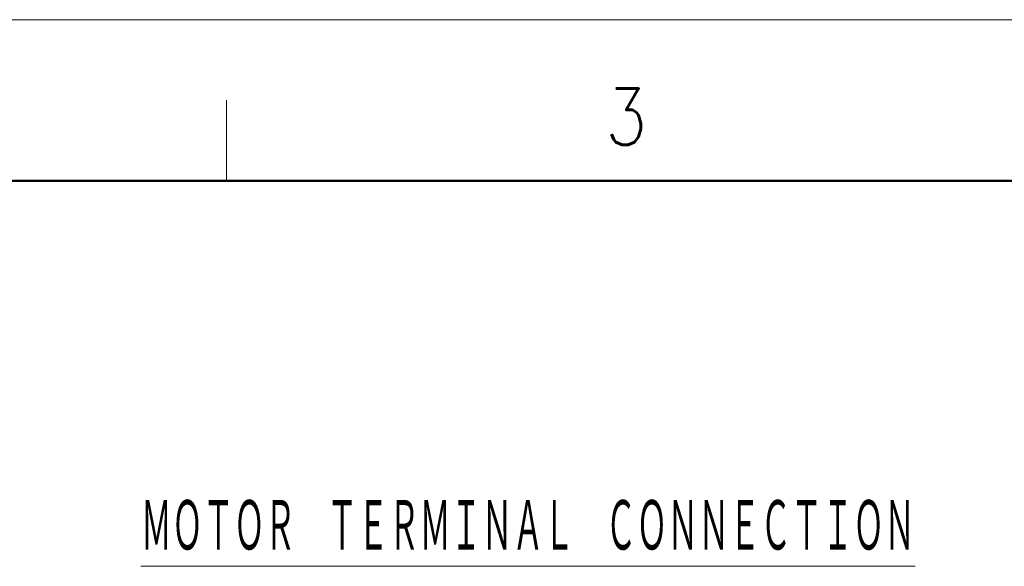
# Model space of a CAD drawing. Header units: millimetres. Extents: x 0 to 594, y 0 to 420.
# Tile 62 of 118: x 137 to 224, y 372 to 420. Entities that reach past the tile are written whole.
import ezdxf

# ---------------------------------------------------------------- set-up
doc = ezdxf.new("R2010")
doc.units = ezdxf.units.MM
doc.header["$LTSCALE"] = 0.257233
doc.layers.add('NoLayerName_001', color=7, linetype='Continuous')
doc.styles.get("Standard").update_dxf_attribs({"font": 'txt', "bigfont": 'extfont2'})

msp = doc.modelspace()

# ---------------------------------------------------------------- linework, layer by layer
at = {"layer": 'NoLayerName_001', "color": 7, "linetype": 'Continuous', "lineweight": 13}
msp.add_line((0, 420.0255), (593.9754, 420.0255), dxfattribs=at)
at = {"layer": 'NoLayerName_001', "color": 2, "linetype": 'Continuous', "lineweight": 13}
msp.add_line((155.565, 405.8832), (155.565, 412.9543), dxfattribs=at)
at = {"layer": 'NoLayerName_001', "color": 7, "linetype": 'Continuous', "lineweight": 50}
msp.add_line((35.3557, 405.8832), (579.8331, 405.8832), dxfattribs=at)

# ---------------------------------------------------------------- texts
at = {"layer": 'NoLayerName_001', "color": 2, "lineweight": 13, "insert": (188.8761, 409.0313), "char_height": 4.949795, "attachment_point": 7}
msp.add_mtext('\\A1;\\W0.8600;3', dxfattribs=at)
at = {"layer": 'NoLayerName_001', "color": 3, "lineweight": 13, "insert": (148.0405, 372.9922), "char_height": 4.949795, "attachment_point": 7}
msp.add_mtext('\\A1;\\W0.5000;\\LＭＯＴＯＲ\u3000ＴＥＲＭＩＮＡＬ\u3000ＣＯＮＮＥＣＴＩＯＮ\\l', dxfattribs=at)

doc.saveas('drawing.dxf')
